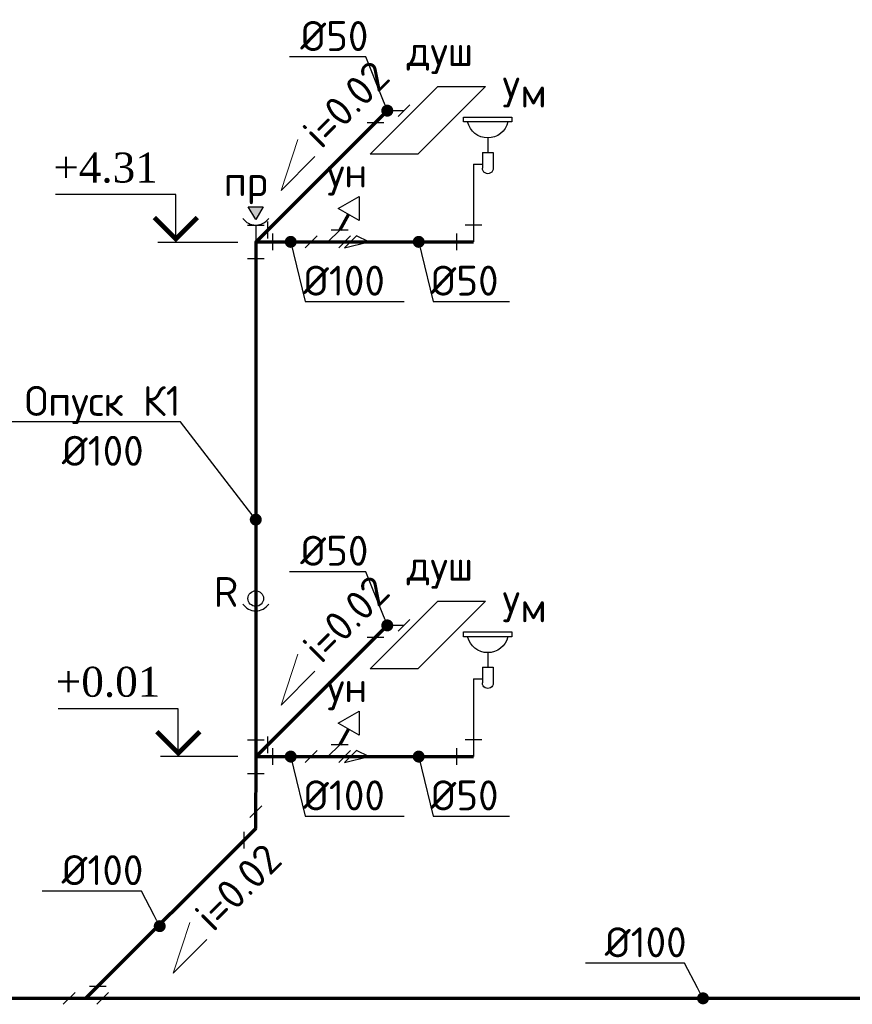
# Model space of a CAD drawing. Extents: x -4445 to 1909585, y 1860 to 289234.
# Tile 105 of 110: x 749692 to 756652, y 194392 to 202618. Entities that reach past the tile are written whole.
import ezdxf
from ezdxf import colors
from ezdxf.entities.mleader import LeaderData, LeaderLine
from ezdxf.enums import TextEntityAlignment as Align
from ezdxf.math import Vec2, Vec3

# ---------------------------------------------------------------- set-up
doc = ezdxf.new("R2010")
doc.units = 0
doc.header["$LTSCALE"] = 0.5
doc.header["$MEASUREMENT"] = 0
doc.layers.get('0').update_dxf_attribs({"linetype": 'CONTINUOUS', "lineweight": 18})
doc.layers.add('U 20', color=7, linetype='CONTINUOUS')
doc.layers.add('К1', color=24, linetype='бытовая канализация', lineweight=70)
doc.styles.add('GOST', font='isocpeur.ttf')
doc.styles.add('Isocpeur', font='isocpeui.ttf', dxfattribs={"height": 250})
doc.styles.get("Standard").update_dxf_attribs({"font": 'spds.shx', "oblique": 15})
doc.styles.add('Наименование', font='times.ttf')
doc.linetypes.add('бытовая канализация', pattern='A,5,-0.5,["К1",Standard,S=0.7,R=0,X=0,Y=-0.35],-2', length=7.5)

# ---------------------------------------------------------------- blocks, each defined once
blk = doc.blocks.new('Умывальник схема')
at = {"color": 7, "lineweight": 30, "ltscale": 250}
for p, q in [((13263.2, 19023.9), (13263.2, 18902.7)), ((13309, 18902.7), (13217.3, 18902.7)), ((13217.3, 18902.7), (13217.3, 18770.1)), ((13309, 18902.7), (13309, 18770.1)), ((13383.6, 18805), (13309, 18805))]:
    blk.add_line(p, q, dxfattribs=at)
blk.add_lwpolyline([(13465.8, 19197.1), (13061.7, 19197.1), (13061.7, 19156.7), (13465.8, 19156.7)], close=True, dxfattribs=at)
for centre, radius, start, end in [((13263.7, 19195.8), 172.6, 193.06857, 346.93143), ((13263.2, 18770.1), 45.9, 180, 0.00027)]:
    blk.add_arc(centre, radius, start, end, dxfattribs=at)
blk = doc.blocks.new('_Dot')
at = {"color": 0, "linetype": 'ByBlock', "lineweight": -2}
blk.add_line((-0.5, 0), (-1, 0), dxfattribs=at)
at = {"color": 0, "linetype": 'ByBlock', "const_width": 0.5}
blk.add_lwpolyline([(-0.25, 0, 1), (0.25, 0, 1)], format="xyb", close=True, dxfattribs=at)

msp = doc.modelspace()

# ---------------------------------------------------------------- hatches: boundary and pattern name
at = {"ltscale": 250}
h = msp.add_hatch(color=256, dxfattribs=at)
h.dxf.hatch_style = 1
h.set_gradient(color1=(0, 153, 76), color2=(0, 153, 76), tint=1)
h.paths.add_polyline_path([(751727.915, 201055.707), (751602.915, 201055.707), (751665.415, 200947.454)])

# ---------------------------------------------------------------- linework, layer by layer
at = {"color": 26, "lineweight": 30, "ltscale": 250}
for p, q in [((752764.708, 201857.739), (752665.713, 201758.744)), ((752904.708, 201857.739), (752764.708, 201857.739)), ((752954.205, 201907.237), (752855.21, 201808.242)), ((752595.713, 201758.744), (752735.713, 201758.744)), ((753484.747, 201411.822), (753484.747, 200761.822)), ((751595.415, 200901.822), (751735.415, 200901.822)), ((751665.415, 200901.822), (751665.415, 200621.822)), ((751764.41, 200930.816), (751764.41, 200790.816)), ((753554.747, 200901.822), (753414.747, 200901.822)), ((753484.747, 200901.822), (753484.747, 200761.822)), ((751665.415, 200761.822), (751764.41, 200860.816)), ((751805.415, 200831.822), (751805.415, 200691.822)), ((752177.458, 200811.319), (752078.463, 200712.324)), ((752267.96, 200761.822), (752366.955, 200860.816)), ((752436.955, 200860.816), (752296.955, 200860.816)), ((752457.458, 200811.319), (752358.463, 200712.324)), ((752507.458, 200811.319), (752408.463, 200712.324)), ((753344.747, 200691.822), (753344.747, 200831.822)), ((751665.415, 200761.822), (751805.415, 200761.822)), ((752127.96, 200761.822), (752407.96, 200761.822)), ((753484.747, 200761.822), (753344.747, 200761.822)), ((751595.415, 200621.822), (751735.415, 200621.822)), ((752954.205, 197607.237), (752855.21, 197508.242)), ((752764.708, 197557.739), (752665.713, 197458.744)), ((752904.708, 197557.739), (752764.708, 197557.739)), ((752595.713, 197458.744), (752735.713, 197458.744)), ((753484.747, 197111.822), (753484.747, 196461.822)), ((751595.415, 196601.822), (751735.415, 196601.822)), ((751665.415, 196601.822), (751665.415, 196321.822)), ((751764.41, 196630.816), (751764.41, 196490.816)), ((753554.747, 196601.822), (753414.747, 196601.822)), ((753484.747, 196601.822), (753484.747, 196461.822)), ((751665.415, 196461.822), (751764.41, 196560.816)), ((751805.415, 196531.822), (751805.415, 196391.822)), ((752177.458, 196511.319), (752078.463, 196412.324)), ((752267.96, 196461.822), (752366.955, 196560.816)), ((752436.955, 196560.816), (752296.955, 196560.816)), ((752457.458, 196511.319), (752358.463, 196412.324)), ((752507.458, 196511.319), (752408.463, 196412.324)), ((753344.747, 196391.822), (753344.747, 196531.822)), ((751665.415, 196461.822), (751805.415, 196461.822)), ((752127.96, 196461.822), (752407.96, 196461.822)), ((753484.747, 196461.822), (753344.747, 196461.822)), ((751595.415, 196321.822), (751735.415, 196321.822)), ((751714.912, 196051.319), (751615.917, 195952.324)), ((751665.415, 195861.822), (751665.415, 196001.822)), ((751665.415, 195861.822), (751566.42, 195762.827)), ((751566.42, 195832.827), (751566.42, 195692.827)), ((750245.958, 194442.365), (750344.953, 194541.36)), ((750414.953, 194541.36), (750274.953, 194541.36)), ((750155.456, 194491.862), (750056.461, 194392.867)), ((750435.456, 194491.862), (750336.461, 194392.867)), ((750105.958, 194442.365), (750385.958, 194442.365))]:
    msp.add_line(p, q, dxfattribs=at)
at = {"lineweight": 30, "ltscale": 250}
for points in [[(753021.118, 201495.079), (752621.118, 201495.079), (753186.803, 202060.764), (753586.803, 202060.764), (753021.118, 201495.079)], [(753021.118, 197195.079), (752621.118, 197195.079), (753186.803, 197760.764), (753586.803, 197760.764), (753021.118, 197195.079)]]:
    msp.add_lwpolyline(points, dxfattribs=at)
at = {"ltscale": 250}
for points in [[(752159.403, 201474.964), (751876.56, 201192.122), (752017.982, 201616.386)], [(752159.403, 197174.964), (751876.56, 196892.122), (752017.982, 197316.386)], [(751257.209, 194934.215), (750974.367, 194651.372), (751115.788, 195075.636)]]:
    msp.add_lwpolyline(points, dxfattribs=at)
at = {"color": 7, "lineweight": 30, "ltscale": 250}
for points in [[(752528.558, 200940.72), (752355.353, 201040.72), (752528.558, 201140.72), (752528.558, 200940.72)], [(752528.558, 196640.72), (752355.353, 196740.72), (752528.558, 196840.72), (752528.558, 196640.72)]]:
    msp.add_lwpolyline(points, dxfattribs=at)
at = {"lineweight": 30, "ltscale": 250}
msp.add_lwpolyline([(751602.915, 201055.707), (751727.915, 201055.707), (751665.415, 200947.454)], close=True, dxfattribs=at)
at = {"color": 26, "lineweight": 30, "ltscale": 250}
for points in [[(752408.463, 200712.324), (752609.56, 200761.822), (752507.458, 200811.319)], [(752408.463, 196412.324), (752609.56, 196461.822), (752507.458, 196511.319)]]:
    msp.add_lwpolyline(points, dxfattribs=at)
at = {"lineweight": 30, "ltscale": 250}
msp.add_circle((751665.415, 197782.28), 65, dxfattribs=at)
for centre in [(751665.415, 201033.788), (751665.415, 197811.73)]:
    msp.add_arc(centre, 131.967, 215.0235706, 324.9764294, dxfattribs=at)
at = {"layer": 'U 20', "color": 1}
for p, q in [((751514.567, 200757.599), (750846.918, 200757.599)), ((751515.415, 196461.822), (750868.218, 196461.822))]:
    msp.add_line(p, q, dxfattribs=at)
for points in [[(750996.918, 200757.599), (750996.918, 201157.599), (749992.737, 201157.599)], [(751018.218, 196461.822), (751018.218, 196861.822), (750014.037, 196861.822)]]:
    msp.add_lwpolyline(points, dxfattribs=at)
for points in [[(751176.918, 200965.879, 40, 40, 0), (750996.918, 200785.879, 40, 40, 0), (750816.918, 200965.879, 40, 40, 0)], [(751198.218, 196670.102, 40, 40, 0), (751018.218, 196490.102, 40, 40, 0), (750838.218, 196670.102, 40, 40, 0)]]:
    msp.add_lwpolyline(points, format="xyseb", dxfattribs=at)
at = {"layer": 'К1', "ltscale": 750}
for p, q in [((752764.708, 201857.739), (751664.567, 200757.599)), ((751665.415, 200761.822), (753484.747, 200761.822)), ((752764.708, 197557.739), (751664.567, 196457.599)), ((751665.415, 196461.822), (751664.567, 195860.974)), ((751665.415, 196461.822), (753484.747, 196461.822)), ((751665.415, 195861.822), (750245.958, 194442.365))]:
    msp.add_line(p, q, dxfattribs=at)
at = {"layer": 'К1', "ltscale": 250}
for p, q in [((752441.955, 200990.72), (752366.955, 200860.816)), ((752441.955, 196690.72), (752366.955, 196560.816))]:
    msp.add_line(p, q, dxfattribs=at)
at = {"layer": 'К1', "ltscale": 500}
for p, q in [((751665.415, 200761.822), (751665.415, 196461.822)), ((720876.057, 194442.365), (758704.689, 194442.365))]:
    msp.add_line(p, q, dxfattribs=at)

# ---------------------------------------------------------------- block references
at = {"xscale": -1}
for p in [(766868.315, 182606.863), (766868.315, 178306.863)]:
    msp.add_blockref('Умывальник схема', p, dxfattribs=at)

# ---------------------------------------------------------------- texts
at = {"style": 'GOST'}
for p in [(752926.56, 202231.522), (752926.56, 197931.522)]:
    msp.add_text('душ', height=250, dxfattribs=at).set_placement(p)
at = {"color": 7, "lineweight": 30, "ltscale": 250, "style": 'GOST'}
for p in [(752212.253, 201527.815), (752212.253, 197227.815), (751310.06, 194987.065)]:
    msp.add_text('i=0.02', height=250, rotation=45, dxfattribs=at).set_placement(p)
for s, p in [('Ум', (753725.06, 201884.024)), ('ун', (752261.599, 201216.558)), ('пр', (751397.196, 201143.986)), ('Ум', (753725.06, 197584.024)), ('ун', (752261.599, 196916.558))]:
    msp.add_text(s, height=250, dxfattribs=at).set_placement(p)
at = {"linetype": 'ByBlock', "lineweight": 30, "ltscale": 250, "style": 'GOST'}
msp.add_text('R', height=250, dxfattribs=at).set_placement((751313.523, 197712.413))
at = {"color": 7, "lineweight": 50, "char_height": 250, "attachment_point": 4, "style": 'Isocpeur'}
for s, insert, width in [('\\pi2752.61864;{\\C0;Прилагаемые документы}', (139553.599, 201264.584), 9505.04788), ('\\pi163.06818;{\\C0;Основные показатели систем водоснабжения и \\P\\pi2964.29924;канализации}', (139390.71, 198649.49), 8000)]:
    msp.add_mtext(s, dxfattribs=dict(at, insert=insert, width=width))
at = {"layer": 'U 20', "color": 7, "style": 'Наименование'}
for s, p in [('+4.31', (750846.918, 201257.599)), ('+0.01', (750868.218, 196961.822))]:
    msp.add_text(s, height=250, dxfattribs=at).set_placement(p, align=Align.RIGHT)

# ---------------------------------------------------------------- leaders
ml = msp.add_multileader_mtext('Standard')
ml.set_content('%%C50', color=256, style='GOST')
ml.set_leader_properties()
ml.set_arrow_properties(name='DOT')
ml.build(insert=Vec2(0, 0))
ml.multileader.update_dxf_attribs({"text_left_attachment_type": 6, "text_right_attachment_type": 6, "dogleg_length": 0.001, "arrow_head_size": 100, "scale": 100})
ctx = ml.context
ctx.base_point, ctx.scale, ctx.char_height, ctx.arrow_head_size, ctx.landing_gap_size, ctx.plane_origin = Vec3(752059.66, 202306.222), 100, 250, 100, 0, Vec3(752764.708, 201857.739)
ctx.left_attachment, ctx.right_attachment, ctx.text_align_type = 6, 6, 1
notes = []
notes.append((ctx, [(1, (1, 1, 0), (752584.76, 202306.222), (-1, 0), 0.1, [(0, [(752764.708, 201857.739)], 0, [])])]))
ctx.mtext.insert, ctx.mtext.alignment, ctx.mtext.flow_direction = Vec3(752322.16, 202606.222), 2, 5
ml = msp.add_multileader_mtext('Standard')
ml.set_content('%%C100', color=256, style='GOST')
ml.set_leader_properties()
ml.set_arrow_properties(name='DOT')
ml.build(insert=Vec2(0, 0))
ml.multileader.update_dxf_attribs({"text_left_attachment_type": 6, "text_right_attachment_type": 6, "dogleg_length": 0.001, "arrow_head_size": 100, "scale": 100})
ctx = ml.context
ctx.base_point, ctx.scale, ctx.char_height, ctx.arrow_head_size, ctx.landing_gap_size, ctx.plane_origin = Vec3(752077.66, 200262.722), 100, 250, 100, 0, Vec3(751957.56, 200761.822)
ctx.left_attachment, ctx.right_attachment, ctx.text_align_type = 6, 6, 1
notes.append((ctx, [(0, (1, 1, 0), (752077.56, 200262.722), (1, 0), 0.1, [(0, [(751957.56, 200761.822)], 0, [])])]))
ctx.mtext.insert, ctx.mtext.alignment, ctx.mtext.flow_direction = Vec3(752402.66, 200562.722), 2, 5
ml = msp.add_multileader_mtext('Standard')
ml.set_content('%%C50', color=256, style='GOST')
ml.set_leader_properties()
ml.set_arrow_properties(name='DOT')
ml.build(insert=Vec2(0, 0))
ml.multileader.update_dxf_attribs({"text_left_attachment_type": 6, "text_right_attachment_type": 6, "dogleg_length": 0.001, "arrow_head_size": 100, "scale": 100})
ctx = ml.context
ctx.base_point, ctx.scale, ctx.char_height, ctx.arrow_head_size, ctx.landing_gap_size, ctx.plane_origin = Vec3(753147.36, 200262.722), 100, 250, 100, 0, Vec3(753027.26, 200761.822)
ctx.left_attachment, ctx.right_attachment, ctx.text_align_type = 6, 6, 1
notes.append((ctx, [(0, (1, 1, 0), (753147.26, 200262.722), (1, 0), 0.1, [(0, [(753027.26, 200761.822)], 0, [])])]))
ctx.mtext.insert, ctx.mtext.alignment, ctx.mtext.flow_direction = Vec3(753409.86, 200562.722), 2, 5
ml = msp.add_multileader_mtext('Standard')
ml.set_content('Опуск К1\\P%%C100', color=256, style='GOST')
ml.set_leader_properties()
ml.set_arrow_properties(name='DOT')
ml.build(insert=Vec2(0, 0))
ml.multileader.update_dxf_attribs({"text_left_attachment_type": 6, "text_right_attachment_type": 6, "dogleg_length": 0.001, "arrow_head_size": 100, "scale": 100})
ctx = ml.context
ctx.base_point, ctx.scale, ctx.char_height, ctx.arrow_head_size, ctx.landing_gap_size, ctx.plane_origin = Vec3(749736.535, 199257.795), 100, 250, 100, 0, Vec3(751665.415, 198441.38)
ctx.left_attachment, ctx.right_attachment, ctx.text_align_type = 6, 6, 1
notes.append((ctx, [(1, (1, 1, 0), (751036.635, 199257.795), (-1, 0), 0.1, [(0, [(751665.415, 198441.38)], 0, [])])]))
ctx.mtext.insert, ctx.mtext.alignment, ctx.mtext.flow_direction = Vec3(750386.535, 199557.795), 2, 5
ml = msp.add_multileader_mtext('Standard')
ml.set_content('%%C50', color=256, style='GOST')
ml.set_leader_properties()
ml.set_arrow_properties(name='DOT')
ml.build(insert=Vec2(0, 0))
ml.multileader.update_dxf_attribs({"text_left_attachment_type": 6, "text_right_attachment_type": 6, "dogleg_length": 0.001, "arrow_head_size": 100, "scale": 100})
ctx = ml.context
ctx.base_point, ctx.scale, ctx.char_height, ctx.arrow_head_size, ctx.landing_gap_size, ctx.plane_origin = Vec3(752059.66, 198006.222), 100, 250, 100, 0, Vec3(752764.708, 197557.739)
ctx.left_attachment, ctx.right_attachment, ctx.text_align_type = 6, 6, 1
notes.append((ctx, [(1, (1, 1, 0), (752584.76, 198006.222), (-1, 0), 0.1, [(0, [(752764.708, 197557.739)], 0, [])])]))
ctx.mtext.insert, ctx.mtext.alignment, ctx.mtext.flow_direction = Vec3(752322.16, 198306.222), 2, 5
ml = msp.add_multileader_mtext('Standard')
ml.set_content('%%C100', color=256, style='GOST')
ml.set_leader_properties()
ml.set_arrow_properties(name='DOT')
ml.build(insert=Vec2(0, 0))
ml.multileader.update_dxf_attribs({"text_left_attachment_type": 6, "text_right_attachment_type": 6, "dogleg_length": 0.001, "arrow_head_size": 100, "scale": 100})
ctx = ml.context
ctx.base_point, ctx.scale, ctx.char_height, ctx.arrow_head_size, ctx.landing_gap_size, ctx.plane_origin = Vec3(752077.66, 195962.722), 100, 250, 100, 0, Vec3(751957.56, 196461.822)
ctx.left_attachment, ctx.right_attachment, ctx.text_align_type = 6, 6, 1
notes.append((ctx, [(0, (1, 1, 0), (752077.56, 195962.722), (1, 0), 0.1, [(0, [(751957.56, 196461.822)], 0, [])])]))
ctx.mtext.insert, ctx.mtext.alignment, ctx.mtext.flow_direction = Vec3(752402.66, 196262.722), 2, 5
ml = msp.add_multileader_mtext('Standard')
ml.set_content('%%C50', color=256, style='GOST')
ml.set_leader_properties()
ml.set_arrow_properties(name='DOT')
ml.build(insert=Vec2(0, 0))
ml.multileader.update_dxf_attribs({"text_left_attachment_type": 6, "text_right_attachment_type": 6, "dogleg_length": 0.001, "arrow_head_size": 100, "scale": 100})
ctx = ml.context
ctx.base_point, ctx.scale, ctx.char_height, ctx.arrow_head_size, ctx.landing_gap_size, ctx.plane_origin = Vec3(753147.36, 195962.722), 100, 250, 100, 0, Vec3(753027.26, 196461.822)
ctx.left_attachment, ctx.right_attachment, ctx.text_align_type = 6, 6, 1
notes.append((ctx, [(0, (1, 1, 0), (753147.26, 195962.722), (1, 0), 0.1, [(0, [(753027.26, 196461.822)], 0, [])])]))
ctx.mtext.insert, ctx.mtext.alignment, ctx.mtext.flow_direction = Vec3(753409.86, 196262.722), 2, 5
ml = msp.add_multileader_mtext('Standard')
ml.set_content('%%C100', color=256, style='GOST')
ml.set_leader_properties()
ml.set_arrow_properties(name='DOT')
ml.build(insert=Vec2(0, 0))
ml.multileader.update_dxf_attribs({"text_left_attachment_type": 6, "text_right_attachment_type": 6, "dogleg_length": 0.001, "arrow_head_size": 100, "scale": 100})
ctx = ml.context
ctx.base_point, ctx.scale, ctx.char_height, ctx.arrow_head_size, ctx.landing_gap_size, ctx.plane_origin = Vec3(750059.067, 195338.172), 100, 250, 100, 0, Vec3(750862.909, 195045.329)
ctx.left_attachment, ctx.right_attachment, ctx.text_align_type = 6, 6, 1
notes.append((ctx, [(1, (1, 1, 0), (750709.167, 195338.172), (-1, 0), 0.1, [(0, [(750862.909, 195045.329)], 0, [])])]))
ctx.mtext.insert, ctx.mtext.alignment, ctx.mtext.flow_direction = Vec3(750384.067, 195638.172), 2, 5
ml = msp.add_multileader_mtext('Standard')
ml.set_content('%%C100', color=256, style='GOST')
ml.set_leader_properties()
ml.set_arrow_properties(name='DOT')
ml.build(insert=Vec2(0, 0))
ml.multileader.update_dxf_attribs({"text_left_attachment_type": 6, "text_right_attachment_type": 6, "dogleg_length": 0.001, "arrow_head_size": 100, "scale": 100})
ctx = ml.context
ctx.base_point, ctx.scale, ctx.char_height, ctx.arrow_head_size, ctx.landing_gap_size, ctx.plane_origin = Vec3(754599.703, 194735.208), 100, 250, 100, 0, Vec3(755403.546, 194442.365)
ctx.left_attachment, ctx.right_attachment, ctx.text_align_type = 6, 6, 1
notes.append((ctx, [(1, (1, 1, 0), (755249.803, 194735.208), (-1, 0), 0.1, [(0, [(755403.546, 194442.365)], 0, [])])]))
ctx.mtext.insert, ctx.mtext.alignment, ctx.mtext.flow_direction = Vec3(754924.703, 195035.208), 2, 5
for ctx, leaders in notes:
    for number, flags, end, landing, length, lines in leaders:
        leader = LeaderData()
        leader.index, (leader.has_last_leader_line, leader.has_dogleg_vector, leader.attachment_direction) = number, flags
        leader.last_leader_point, leader.dogleg_vector, leader.dogleg_length = Vec3(end), Vec3(landing), length
        for number, points, colour, breaks in lines:
            line = LeaderLine()
            line.index, line.vertices, line.color, line.breaks = number, Vec3.list(points), colors.encode_raw_color(colour), breaks
            leader.lines.append(line)
        ctx.leaders.append(leader)

doc.saveas('drawing.dxf')
